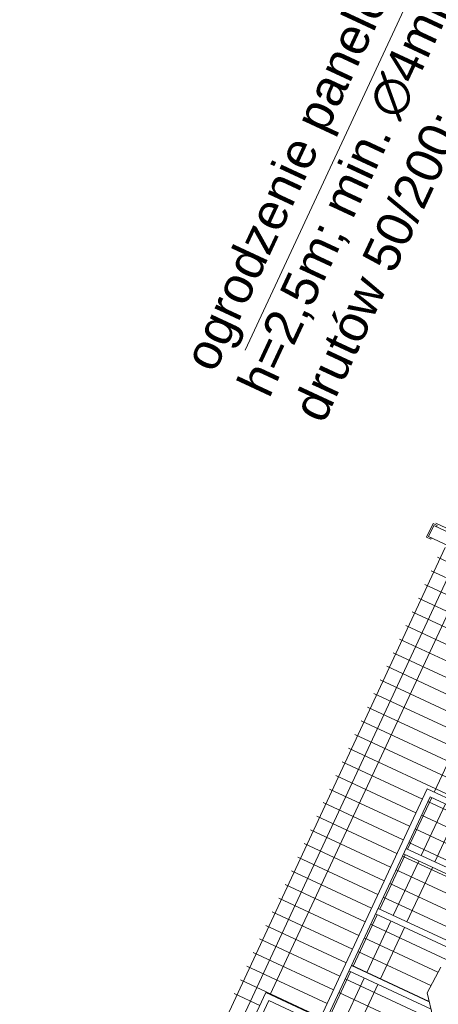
# Model space of a CAD drawing. Header units: millimetres. Extents: x 1962 to 3194, y -795 to -219.
# Tile 11 of 256: x 1988.56 to 1989.95, y -532.99 to -529.72. Entities that reach past the tile are written whole.
import ezdxf

# ---------------------------------------------------------------- set-up
doc = ezdxf.new("R2010")
doc.units = ezdxf.units.MM
doc.layers.get('0').update_dxf_attribs({"lineweight": 5})
for name, color, linetype, lineweight in [('A_flagi przekrojowe', 92, 'Continuous', 9), ('A_hatch przekroje', 125, 'Continuous', 9), ('A_ludzie', 53, 'Continuous', 9), ('A_obiekty trybuny', 126, 'Continuous', 9), ('A_ogrodzenie 2_4m', 45, 'Continuous', 9)]:
    doc.layers.add(name, color=color, linetype=linetype, lineweight=lineweight)
doc.styles.get("Standard").update_dxf_attribs({"font": 'arial.ttf'})

# ---------------------------------------------------------------- blocks, each defined once
blk = doc.blocks.new('zw$2CA')
at = {"layer": 'A_obiekty trybuny'}
for p, q in [((4.285, 1.2746), (4.285, 2.299)), ((4.285, 2.299), (5.135, 2.299)), ((4.305, 1.1373), (4.305, 2.279)), ((4.305, 2.279), (5.135, 2.279)), ((3.445, 2.099), (4.285, 2.099)), ((3.445, 1.8655), (3.445, 2.099)), ((3.465, 2.079), (4.285, 2.079)), ((3.465, 1.8827), (3.465, 2.079)), ((3.6544, 1.5894), (3.6544, 2.079)), ((3.6744, 1.5818), (3.6744, 2.079)), ((3.8744, 1.7077), (3.8744, 2.079)), ((3.8944, 1.7527), (3.8944, 2.079)), ((4.0835, 1.7935), (4.0835, 2.079)), ((4.1035, 1.7775), (4.1035, 2.079))]:
    blk.add_line(p, q, dxfattribs=at)
blk = doc.blocks.new('zw$824C')
at = {"layer": 'A_hatch przekroje'}
h = blk.add_hatch(dxfattribs=at)
h.set_pattern_fill('EARTH2', color=256, scale=0.03, angle=339.9782, style=2)
h.set_pattern_definition([(225, (4.0639, 26.90586), (-3e-14, -1.07763), [0.3429, -0.4191]), (225, (4.30634, 26.6634), (-3e-14, -1.07763), [0.3429, -0.4191]), (225, (4.2471, 26.7227), (-3e-14, -1.07763), [0.35052, -0.41148]), (225, (4.1878, 26.7819), (-3e-14, -1.07763), [0.35052, -0.41148]), (225, (4.1285, 26.8412), (-3e-14, -1.07763), [0.35052, -0.41148]), (225, (4.1285, 27.38), (-3e-14, -1.07763), [0.3429, -0.4191]), (225, (4.1878, 27.32075), (-3e-14, -1.07763), [0.3429, -0.4191]), (225, (4.2471, 27.2615), (-3e-14, -1.07763), [0.3429, -0.4191]), (225, (4.30634, 27.2022), (-3e-14, -1.07763), [0.3429, -0.4191]), (225, (4.0639, 27.4447), (-3e-14, -1.07763), [0.3429, -0.4191]), (315, (3.5466, 26.9274), (1.07763, -3e-14), [0.3429, -0.4191]), (315, (3.7945, 27.1753), (1.07763, -3e-14), [0.3429, -0.4191]), (315, (3.7298, 27.1106), (1.07763, -3e-14), [0.3429, -0.4191]), (315, (3.6705, 27.05134), (1.07763, -3e-14), [0.3429, -0.4191]), (315, (3.6113, 26.9921), (1.07763, -3e-14), [0.3429, -0.4191]), (315, (4.1501, 26.9921), (1.07763, -3e-14), [0.35052, -0.41148]), (315, (4.20935, 27.05134), (1.07763, -3e-14), [0.35052, -0.41148]), (315, (4.2686, 27.1106), (1.07763, -3e-14), [0.35052, -0.41148]), (315, (4.3333, 27.1753), (1.07763, -3e-14), [0.3429, -0.4191]), (315, (4.0908, 26.9328), (1.07763, -3e-14), [0.3429, -0.4191])])
h.paths.add_polyline_path([(-5.1257, 1.0397), (0.6852, 1.0397), (0.6852, 0.9697), (0.6252, 0.9697), (0.5852, 0.6897), (0.8052, 0.6897), (0.7994, 0.7201), (6.2252, 0.7892), (6.2252, 0.6594), (6.958, 0.6594), (19.9052, 0.9224), (19.9052, 1.0097), (19.9052, 1.0799), (22.9851, 1.0861), (22.9851, 0.3), (20.7556, 0.3), (20.2579, 0), (18.1349, 0), (17.39, 0.3712), (7.1134, 0.1624), (6.9387, 0.03), (6.0463, 0.03), (5.7404, 0.283), (4.4329, 0.2663), (0.2714, -3.1755), (-2.2356, -3.1755), (-5.1257, -0.7852)])
edge = h.paths.add_edge_path(flags=16)
edge.add_arc((19.5343, 0.7473), 0.08, 0, 360)
edge = h.paths.add_edge_path(flags=16)
edge.add_arc((-0.9821, -1.0565), 0.1, 1080, 1440)
at = {"layer": 'A_flagi przekrojowe'}
blk.add_lwpolyline([(14.2924, 3.7224), (14.2067, 4.5495), (11.979, 4.5495)], dxfattribs=at)
at = {"layer": 'A_ludzie'}
for p, q in [((10.2983, 3.0997), (10.2341, 3.0482)), ((10.3948, 3.0945), (10.2983, 3.0997))]:
    blk.add_line(p, q, dxfattribs=at)
at = {"layer": 'A_ogrodzenie 2_4m'}
for p, q in [((11.7252, 3.5921), (11.7252, 3.7321)), ((9.2227, 3.6697), (11.6652, 3.6697)), ((10.0252, 3.5859), (10.0252, 3.6797)), ((10.0752, 2.7359), (10.0752, 3.6797)), ((10.1252, 3.3859), (10.1252, 3.6797)), ((10.1752, 3.3859), (10.1752, 3.6797)), ((10.2252, 3.3859), (10.2252, 3.6797)), ((10.2752, 3.3859), (10.2752, 3.6797)), ((10.3252, 3.3859), (10.3252, 3.6797)), ((10.3752, 3.3859), (10.3752, 3.6797)), ((10.4252, 3.3859), (10.4252, 3.6797)), ((10.4752, 3.3859), (10.4752, 3.6797)), ((10.5252, 3.3859), (10.5252, 3.6797)), ((10.5752, 3.3859), (10.5752, 3.6797)), ((10.6252, 3.3859), (10.6252, 3.6797)), ((10.6752, 3.3859), (10.6752, 3.6797)), ((10.7252, 3.3859), (10.7252, 3.6797)), ((10.7752, 3.3859), (10.7752, 3.6797)), ((10.8252, 3.3859), (10.8252, 3.6797)), ((10.8752, 3.3859), (10.8752, 3.6797)), ((10.9252, 3.1864), (10.9252, 3.6797)), ((10.9752, 3.1864), (10.9752, 3.6797)), ((11.0252, 3.1864), (11.0252, 3.6797)), ((11.0752, 3.1864), (11.0752, 3.6797)), ((11.1252, 3.1864), (11.1252, 3.6797)), ((11.1752, 3.1864), (11.1752, 3.6797)), ((11.2252, 3.1864), (11.2252, 3.6797)), ((11.2752, 3.1864), (11.2752, 3.6797)), ((11.3252, 3.1864), (11.3252, 3.6797)), ((11.3752, 3.1864), (11.3752, 3.6797)), ((11.4252, 3.1864), (11.4252, 3.6797)), ((11.4752, 3.1864), (11.4752, 3.6797)), ((11.5252, 3.1864), (11.5252, 3.6797)), ((11.5752, 3.1864), (11.5752, 3.6797)), ((11.6252, 3.1864), (11.6252, 3.6797)), ((9.2999, 3.6197), (11.6652, 3.6197)), ((10.0726, 3.5697), (11.6402, 3.5697)), ((10.0726, 3.3597), (10.2542, 3.3597)), ((10.1752, 2.8717), (10.1752, 3.3659)), ((10.2252, 2.9231), (10.2252, 3.3659)), ((10.2742, 3.3597), (10.4633, 3.3597)), ((10.2752, 3.0811), (10.2752, 3.3659)), ((10.3252, 3.0982), (10.3252, 3.3659)), ((10.3752, 3.0956), (10.3752, 3.3659)), ((10.4252, 3.0702), (10.4252, 3.3659)), ((10.4833, 3.3597), (10.6833, 3.3597)), ((10.5252, 2.6616), (10.5252, 3.3659)), ((10.5752, 2.8047), (10.5752, 3.3659)), ((10.6252, 2.8465), (10.6252, 3.3659)), ((10.6752, 2.8655), (10.6752, 3.3659)), ((10.7033, 3.3597), (10.8927, 3.3597)), ((10.7252, 2.9051), (10.7252, 3.3659)), ((10.7752, 3.168), (10.7752, 3.3659)), ((10.8252, 3.172), (10.8252, 3.3659)), ((10.8752, 3.1759), (10.8752, 3.3659)), ((10.9127, 3.3597), (11.6652, 3.3597)), ((10.0726, 3.3097), (10.2542, 3.3097)), ((10.2742, 3.3097), (10.4633, 3.3097)), ((10.4833, 3.3097), (10.6833, 3.3097)), ((10.7033, 3.3097), (10.8927, 3.3097)), ((10.0726, 3.2597), (10.2542, 3.2597)), ((10.2742, 3.2597), (10.4633, 3.2597)), ((10.4833, 3.2597), (10.6833, 3.2597)), ((10.7033, 3.2597), (10.8927, 3.2597))]:
    blk.add_line(p, q, dxfattribs=at)
blk.add_lwpolyline([(11.7202, 3.7254), (11.7152, 3.7254), (11.7152, 3.7354), (11.6752, 3.7354), (11.6752, 3.7254), (11.6702, 3.7254), (11.6702, 3.7404), (11.7202, 3.7404)], close=True, dxfattribs=at)
blk.add_lwpolyline([(11.7152, 3.5921), (11.7152, 3.7354), (11.6752, 3.7354), (11.6752, 3.5921)], dxfattribs=at)
at = {"layer": 'A_obiekty trybuny', "xscale": -1}
blk.add_blockref('zw$2CA', (14.3577, 1.2869), dxfattribs=at)
at = {"layer": 'A_flagi przekrojowe', "insert": (11.8644, 4.7287), "char_height": 0.12, "width": 2.295452, "attachment_point": 1}
blk.add_mtext('ogrodzenie panelowe 3D h=2,5m; min. ∅4mm; {\\A1;rozstaw }{\\A1;drutów 50/200; słupek 60x40}', dxfattribs=at)

msp = doc.modelspace()

# ---------------------------------------------------------------- block references
at = {"rotation": 65.0218058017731}
msp.add_blockref('zw$824C', (1988.3752, -543.6003), dxfattribs=at)

doc.saveas('drawing.dxf')
